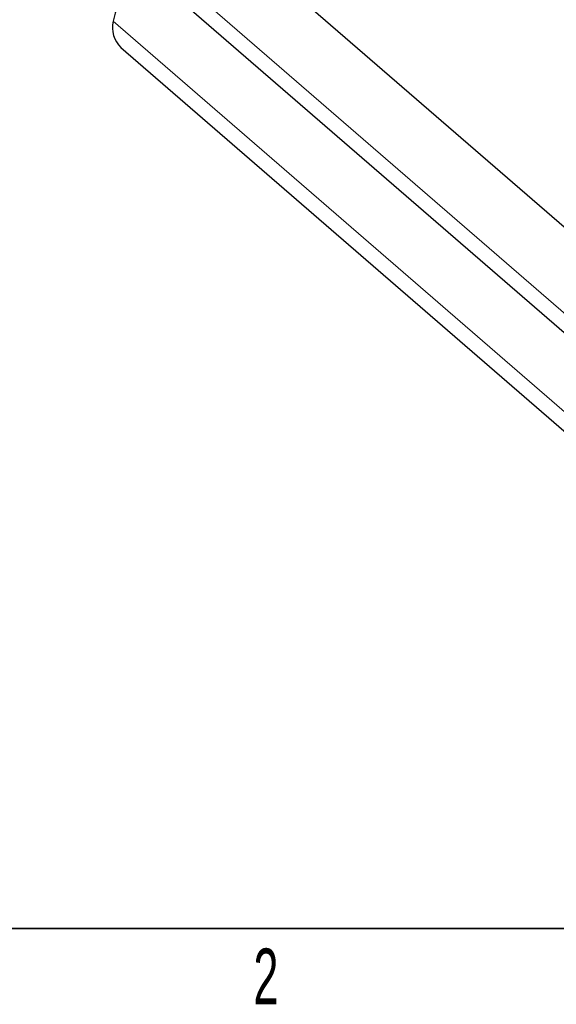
# Model space of a CAD drawing. Header units: millimetres. Extents: x 5 to 418, y 2 to 292.
# Tile 2 of 43: x 82 to 116, y 7 to 69. Entities that reach past the tile are written whole.
import ezdxf

# ---------------------------------------------------------------- set-up
doc = ezdxf.new("R2010")
doc.units = ezdxf.units.MM
doc.layers.add('SLD-0', color=7, linetype='Continuous')
doc.styles.add('SLDTEXTSTYLE0', font='TXT', dxfattribs={"width": 0.605})

msp = doc.modelspace()

# ---------------------------------------------------------------- linework, layer by layer
at = {"color": 7, "linetype": 'Continuous', "lineweight": 25}
for p, q in [((120.679, 52.262), (92.706, 76.476)), ((89.433, 72.696), (117.698, 48.229)), ((88.502, 67.321), (116.767, 42.854))]:
    msp.add_line(p, q, dxfattribs=at)
at = {"color": 7, "linetype": 'Continuous', "lineweight": 18}
for p, q in [((117.972, 49.224), (88.942, 74.354)), ((116.953, 43.926), (88.011, 68.979))]:
    msp.add_line(p, q, dxfattribs=at)
at = {"color": 7, "linetype": 'Continuous', "lineweight": 25}
for centre, radius, start, end in [((90.929, 68.503), 2.957, 91.29433, 170.74395), ((89.68, 68.571), 1.718, 166.28051, 226.70933)]:
    msp.add_arc(centre, radius, start, end, dxfattribs=at)
at = {"layer": 'SLD-0', "lineweight": 35}
msp.add_line((26, 12), (408, 12), dxfattribs=at)

# ---------------------------------------------------------------- texts
at = {"layer": 'SLD-0', "insert": (97.603, 10.743), "char_height": 3.5, "attachment_point": 2, "style": 'SLDTEXTSTYLE0'}
msp.add_mtext('2', dxfattribs=at)

doc.saveas('drawing.dxf')
